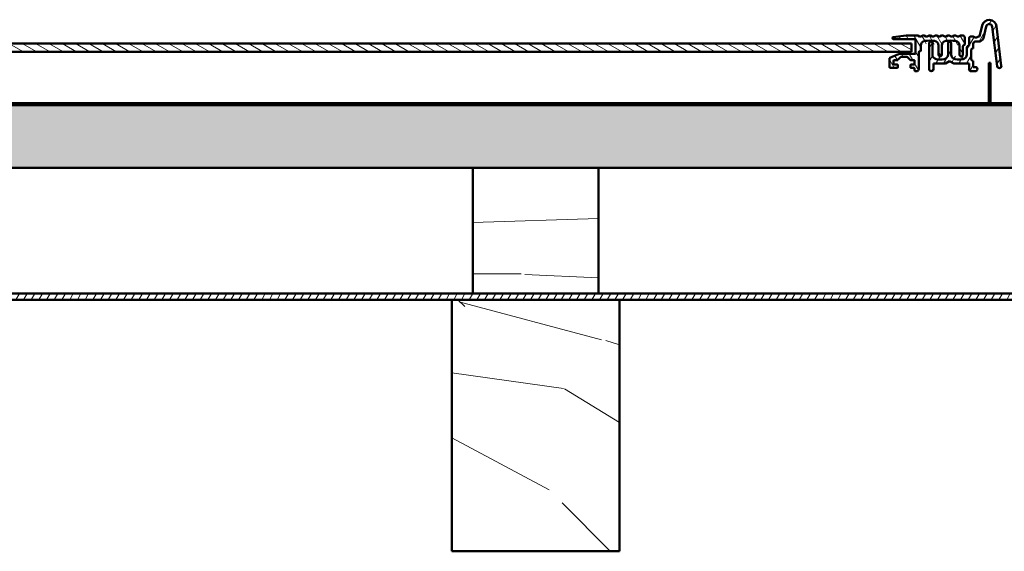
# Model space of a CAD drawing. Header units: millimetres. Extents: x 200 to 13555, y -185 to 8310.
# Tile 55 of 94: x 7105 to 7575, y 7434 to 7688. Entities that reach past the tile are written whole.
import ezdxf

# ---------------------------------------------------------------- set-up
doc = ezdxf.new("R2010")
doc.units = ezdxf.units.MM
doc.header["$LTSCALE"] = 10
doc.layers.add('Schraffur', color=7, linetype='Continuous', lineweight=18)
doc.layers.add('Sichtbare Kanten(DIN)', color=7, linetype='Continuous', lineweight=50)
pattern_1 = [(59.999978, (0, 0), (-2.74963, 1.5875011), [])]
pattern_2 = [(135.00021, (0, 0), (-2.2450558, -2.2450723), [])]

msp = doc.modelspace()

# ---------------------------------------------------------------- hatches: boundary and pattern name
at = {"layer": 'Schraffur'}
h = msp.add_hatch(dxfattribs=at)
h.set_pattern_fill('ANSI31', color=256, scale=25.4, angle=15, style=0)
h.set_pattern_definition(pattern_1)
edge = h.paths.add_edge_path()
edge.add_ellipse((7572.97, 7665.66), major_axis=(0, 1), ratio=0.999863, start_angle=97, end_angle=277)
edge.add_line((7573.96, 7665.78), (7571.65, 7684.59))
edge.add_ellipse((7568.18, 7684.16), major_axis=(0, 3.5), ratio=0.999863, start_angle=277, end_angle=437)
edge.add_line((7564.76, 7684.95), (7563.57, 7679.76))
edge.add_line((7563.57, 7679.76), (7563.04, 7679.76))
edge.add_line((7563.04, 7679.76), (7562.04, 7679.26))
edge.add_line((7562.04, 7679.26), (7561.54, 7679.26))
edge.add_line((7561.54, 7679.26), (7560.54, 7679.76))
edge.add_line((7560.54, 7679.76), (7559.54, 7679.76))
edge.add_ellipse((7559.54, 7678.76), major_axis=(0, 1), ratio=0.999863, start_angle=0, end_angle=90)
edge.add_line((7558.54, 7678.76), (7558.54, 7675.36))
edge.add_ellipse((7558.54, 7674.36), major_axis=(0, 1), ratio=0.999863, start_angle=0, end_angle=90)
edge.add_line((7557.54, 7674.36), (7557.54, 7671.09))
edge.add_ellipse((7555.29, 7671.09), major_axis=(0, 2.25), ratio=0.999863, start_angle=190.0566, end_angle=270, ccw=False)
edge.add_ellipse((7553.79, 7679.55), major_axis=(0, 10.84), ratio=0.999863, start_angle=169.9434, end_angle=190.0566, ccw=False)
edge.add_ellipse((7552.29, 7671.09), major_axis=(0, 2.25), ratio=0.999863, start_angle=90, end_angle=169.9434, ccw=False)
edge.add_line((7550.04, 7671.09), (7550.04, 7676.51))
edge.add_ellipse((7549.29, 7676.51), major_axis=(0, 0.75), ratio=0.999863, start_angle=270, end_angle=450)
edge.add_line((7548.54, 7676.51), (7548.54, 7671.09))
edge.add_ellipse((7546.29, 7671.09), major_axis=(0, 2.25), ratio=0.999863, start_angle=190.0566, end_angle=270, ccw=False)
edge.add_ellipse((7544.79, 7679.55), major_axis=(0, 10.84), ratio=0.999863, start_angle=169.9434, end_angle=190.0566, ccw=False)
edge.add_ellipse((7543.29, 7671.09), major_axis=(0, 2.25), ratio=0.999863, start_angle=90, end_angle=169.9434, ccw=False)
edge.add_line((7541.04, 7671.09), (7541.04, 7676.51))
edge.add_ellipse((7540.29, 7676.51), major_axis=(0, 0.75), ratio=0.999863, start_angle=270, end_angle=450)
edge.add_line((7539.54, 7676.51), (7539.54, 7664.16))
edge.add_ellipse((7540.54, 7664.16), major_axis=(0, -1), ratio=0.999863, start_angle=270, end_angle=450)
edge.add_line((7541.54, 7664.16), (7541.54, 7666.76))
edge.add_line((7541.54, 7666.76), (7547.28, 7666.76))
edge.add_line((7547.28, 7666.76), (7549.29, 7667.92))
edge.add_line((7549.29, 7667.92), (7551.29, 7666.76))
edge.add_line((7551.29, 7666.76), (7558.54, 7666.76))
edge.add_line((7558.54, 7666.76), (7558.54, 7664.16))
edge.add_ellipse((7559.49, 7664.12), major_axis=(0, -0.959), ratio=0.999863, start_angle=267.5098, end_angle=359.5526)
edge.add_line((7559.49, 7663.16), (7561.54, 7663.16))
edge.add_ellipse((7561.54, 7664.16), major_axis=(0, 1), ratio=0.999863, start_angle=180, end_angle=360)
edge.add_line((7561.54, 7665.16), (7560.54, 7665.16))
edge.add_line((7560.54, 7665.16), (7560.54, 7668.06))
edge.add_ellipse((7560.54, 7669.06), major_axis=(0, 1), ratio=0.999863, start_angle=90, end_angle=180, ccw=False)
edge.add_line((7559.54, 7669.06), (7559.54, 7673.06))
edge.add_ellipse((7560.54, 7673.06), major_axis=(0, -1), ratio=0.999863, start_angle=180, end_angle=270, ccw=False)
edge.add_line((7560.54, 7674.06), (7560.54, 7676.26))
edge.add_ellipse((7561.54, 7676.26), major_axis=(0, -1), ratio=0.999863, start_angle=180, end_angle=270, ccw=False)
edge.add_line((7561.54, 7677.26), (7563.11, 7677.26))
edge.add_ellipse((7563.13, 7679.67), major_axis=(0, -2.41), ratio=0.999863, start_angle=359.651, end_angle=433.945)
edge.add_line((7565.45, 7679), (7566.71, 7684.5))
edge.add_ellipse((7568.18, 7684.16), major_axis=(0, -1.5), ratio=0.999863, start_angle=97, end_angle=257, ccw=False)
edge.add_line((7569.66, 7684.34), (7571.97, 7665.54))
h = msp.add_hatch(dxfattribs=at)
h.set_pattern_fill('ANSI31', color=256, scale=25.4, angle=90.0002, style=0)
h.set_pattern_definition(pattern_2)
edge = h.paths.add_edge_path()
edge.add_line((7569.44, 7646.95), (7616.64, 7646.95))
edge.add_ellipse((7616.64, 7648.35), major_axis=(1.4, 0), ratio=1, start_angle=270, end_angle=343.3985)
edge.add_ellipse((7616.64, 7648.35), major_axis=(0.4, 1.34), ratio=1, start_angle=270, end_angle=286.6015)
edge.add_line((7618.04, 7648.35), (7618.04, 7686.07))
edge.add_ellipse((7618.21, 7686.07), major_axis=(0, 0.175), ratio=1, start_angle=270, end_angle=450, ccw=False)
edge.add_line((7618.39, 7686.07), (7618.39, 7648.35))
edge.add_ellipse((7619.79, 7648.35), major_axis=(0, -1.4), ratio=1, start_angle=270, end_angle=286.6015)
edge.add_ellipse((7619.79, 7648.35), major_axis=(0.4, -1.34), ratio=1, start_angle=270, end_angle=343.3985)
edge.add_line((7619.79, 7646.95), (7686.99, 7646.95))
edge.add_ellipse((7686.99, 7648.35), major_axis=(1.4, 0), ratio=1, start_angle=270, end_angle=343.3985)
edge.add_ellipse((7686.99, 7648.35), major_axis=(0.4, 1.34), ratio=1, start_angle=270, end_angle=286.6015)
edge.add_line((7688.39, 7648.35), (7688.39, 7653.09))
edge.add_line((7688.39, 7653.09), (7688.39, 7653.95))
edge.add_line((7688.39, 7653.95), (7687.69, 7653.95))
edge.add_line((7687.69, 7653.95), (7687.69, 7653.09))
edge.add_line((7687.69, 7653.09), (7687.69, 7648.35))
edge.add_ellipse((7686.99, 7648.35), major_axis=(0, -0.7), ratio=1, start_angle=55.1501, end_angle=90, ccw=False)
edge.add_ellipse((7686.99, 7648.35), major_axis=(-0.4, -0.574), ratio=1, start_angle=34.8499, end_angle=90, ccw=False)
edge.add_line((7686.99, 7647.65), (7619.79, 7647.65))
edge.add_ellipse((7619.79, 7648.35), major_axis=(-0.7, 0), ratio=1, start_angle=34.8499, end_angle=90, ccw=False)
edge.add_ellipse((7619.79, 7648.35), major_axis=(-0.4, 0.574), ratio=1, start_angle=55.1501, end_angle=90, ccw=False)
edge.add_line((7619.09, 7648.35), (7619.09, 7686.07))
edge.add_ellipse((7618.21, 7686.07), major_axis=(0, 0.875), ratio=1, start_angle=270, end_angle=450)
edge.add_line((7617.34, 7686.07), (7617.34, 7648.35))
edge.add_ellipse((7616.64, 7648.35), major_axis=(0, -0.7), ratio=1, start_angle=55.1501, end_angle=90, ccw=False)
edge.add_ellipse((7616.64, 7648.35), major_axis=(-0.4, -0.574), ratio=1, start_angle=34.8499, end_angle=90, ccw=False)
edge.add_line((7616.64, 7647.65), (7569.44, 7647.65))
edge.add_ellipse((7569.44, 7648.35), major_axis=(-0.7, 0), ratio=1, start_angle=34.8499, end_angle=90, ccw=False)
edge.add_ellipse((7569.44, 7648.35), major_axis=(-0.574, -0.4), ratio=1, start_angle=325.1501, end_angle=360, ccw=False)
edge.add_line((7568.74, 7648.35), (7568.74, 7667.19))
edge.add_line((7568.74, 7667.19), (7568.04, 7667.19))
edge.add_line((7568.04, 7667.19), (7568.04, 7648.35))
edge.add_ellipse((7569.44, 7648.35), major_axis=(0, -1.4), ratio=1, start_angle=270, end_angle=286.6015)
edge.add_ellipse((7569.44, 7648.35), major_axis=(0.4, -1.34), ratio=1, start_angle=270, end_angle=343.3985)
h = msp.add_hatch(dxfattribs=at)
h.set_pattern_fill('ANSI31', color=256, scale=25.4, angle=75.0002, style=0)
h.set_pattern_definition([(120.000175, (0, 0), (-2.7496258, -1.5875084), [])])
edge = h.paths.add_edge_path()
edge.add_line((7534.97, 7679.78), (7534.1, 7680.21))
edge.add_ellipse((7533.97, 7679.94), major_axis=(0, 0.3), ratio=0.999863, start_angle=333.4349, end_angle=360)
edge.add_line((7533.97, 7680.24), (7528.57, 7680.24))
edge.add_ellipse((7528.57, 7679.94), major_axis=(0, 0.3), ratio=0.999863, start_angle=0, end_angle=7)
edge.add_line((7528.53, 7680.24), (7522.3, 7679.48))
edge.add_ellipse((7522.34, 7679.18), major_axis=(0, 0.3), ratio=0.999863, start_angle=7, end_angle=90)
edge.add_line((7522.04, 7679.18), (7522.04, 7678.94))
edge.add_ellipse((7522.54, 7678.94), major_axis=(0, 0.5), ratio=0.999863, start_angle=90, end_angle=180)
edge.add_line((7522.54, 7678.44), (7532.74, 7678.44))
edge.add_ellipse((7532.74, 7678.14), major_axis=(0, 0.3), ratio=0.999863, start_angle=270, end_angle=360, ccw=False)
edge.add_line((7533.04, 7678.14), (7533.04, 7671.74))
edge.add_ellipse((7532.74, 7671.74), major_axis=(0, 0.3), ratio=0.999863, start_angle=180, end_angle=270, ccw=False)
edge.add_line((7532.74, 7671.44), (7525.26, 7671.44))
edge.add_ellipse((7525.26, 7670.44), major_axis=(0, 1), ratio=0.999863, start_angle=0, end_angle=25)
edge.add_line((7524.84, 7671.35), (7520.82, 7669.48))
edge.add_ellipse((7521.04, 7669.03), major_axis=(0, 0.5), ratio=0.999863, start_angle=25, end_angle=90)
edge.add_line((7520.54, 7669.03), (7520.54, 7665.24))
edge.add_ellipse((7521.04, 7665.24), major_axis=(0, 0.5), ratio=0.999863, start_angle=90, end_angle=180)
edge.add_line((7521.04, 7664.74), (7524.24, 7664.74))
edge.add_ellipse((7524.24, 7665.04), major_axis=(0, -0.3), ratio=0.999863, start_angle=0, end_angle=90)
edge.add_line((7524.54, 7665.04), (7524.54, 7666.04))
edge.add_ellipse((7524.24, 7666.04), major_axis=(0, -0.3), ratio=0.999863, start_angle=90, end_angle=180)
edge.add_line((7524.24, 7666.34), (7522.79, 7666.34))
edge.add_ellipse((7522.79, 7666.64), major_axis=(0, -0.3), ratio=0.999863, start_angle=270, end_angle=360, ccw=False)
edge.add_line((7522.49, 7666.64), (7522.49, 7668.14))
edge.add_ellipse((7522.79, 7668.14), major_axis=(0, -0.3), ratio=0.999863, start_angle=180, end_angle=270, ccw=False)
edge.add_line((7522.79, 7668.44), (7524.41, 7668.44))
edge.add_ellipse((7524.41, 7668.74), major_axis=(0, -0.3), ratio=0.999863, start_angle=0, end_angle=47)
edge.add_line((7524.63, 7668.54), (7525.85, 7669.85))
edge.add_ellipse((7526.07, 7669.64), major_axis=(0, -0.3), ratio=0.999863, start_angle=180, end_angle=227, ccw=False)
edge.add_line((7526.07, 7669.94), (7529.01, 7669.94))
edge.add_ellipse((7529.01, 7669.64), major_axis=(0, -0.3), ratio=0.999863, start_angle=133, end_angle=180, ccw=False)
edge.add_line((7529.23, 7669.85), (7530.45, 7668.54))
edge.add_ellipse((7530.67, 7668.74), major_axis=(0, -0.3), ratio=0.999863, start_angle=313, end_angle=360)
edge.add_line((7530.67, 7668.44), (7532.29, 7668.44))
edge.add_ellipse((7532.29, 7668.14), major_axis=(0, 0.3), ratio=0.999863, start_angle=270, end_angle=360, ccw=False)
edge.add_line((7532.59, 7668.14), (7532.59, 7666.64))
edge.add_ellipse((7532.29, 7666.64), major_axis=(0, 0.3), ratio=0.999863, start_angle=180, end_angle=270, ccw=False)
edge.add_line((7532.29, 7666.34), (7530.84, 7666.34))
edge.add_ellipse((7530.84, 7666.04), major_axis=(0, 0.3), ratio=0.999863, start_angle=0, end_angle=90)
edge.add_line((7530.54, 7666.04), (7530.54, 7665.04))
edge.add_ellipse((7530.84, 7665.04), major_axis=(0, 0.3), ratio=0.999863, start_angle=90, end_angle=180)
edge.add_line((7530.84, 7664.74), (7532.29, 7664.74))
edge.add_ellipse((7532.29, 7664.44), major_axis=(0, 0.3), ratio=0.999863, start_angle=270, end_angle=360, ccw=False)
edge.add_line((7532.59, 7664.44), (7532.59, 7663.44))
edge.add_ellipse((7532.89, 7663.44), major_axis=(0, 0.3), ratio=0.999863, start_angle=90, end_angle=180)
edge.add_line((7532.89, 7663.14), (7533.54, 7663.14))
edge.add_ellipse((7533.54, 7664.14), major_axis=(0, -1), ratio=0.999863, start_angle=0, end_angle=90)
edge.add_line((7534.54, 7664.14), (7534.54, 7672.14))
edge.add_ellipse((7535.04, 7672.14), major_axis=(0, -0.5), ratio=0.999863, start_angle=180, end_angle=270, ccw=False)
edge.add_ellipse((7535.04, 7673.14), major_axis=(0, -0.5), ratio=0.999863, start_angle=0, end_angle=90)
edge.add_line((7535.54, 7673.14), (7535.54, 7675.36))
edge.add_ellipse((7537.79, 7675.36), major_axis=(0, -2.25), ratio=0.999863, start_angle=187.6469, end_angle=270, ccw=False)
edge.add_ellipse((7539.79, 7660.46), major_axis=(0, -17.28), ratio=0.999863, start_angle=172.3531, end_angle=187.6469, ccw=False)
edge.add_ellipse((7541.79, 7675.36), major_axis=(0, 2.25), ratio=0.999863, start_angle=270, end_angle=352.3531, ccw=False)
edge.add_line((7544.04, 7675.36), (7544.04, 7670.99))
edge.add_ellipse((7544.79, 7670.99), major_axis=(0, 0.75), ratio=0.999863, start_angle=90, end_angle=270)
edge.add_line((7545.54, 7670.99), (7545.54, 7675.36))
edge.add_ellipse((7547.79, 7675.36), major_axis=(0, -2.25), ratio=0.999863, start_angle=187.6469, end_angle=270, ccw=False)
edge.add_ellipse((7549.79, 7660.46), major_axis=(0, -17.28), ratio=0.999863, start_angle=172.3531, end_angle=187.6469, ccw=False)
edge.add_ellipse((7551.79, 7675.36), major_axis=(0, 2.25), ratio=0.999863, start_angle=270, end_angle=352.3531, ccw=False)
edge.add_line((7554.04, 7675.36), (7554.04, 7670.99))
edge.add_ellipse((7554.79, 7670.99), major_axis=(0, 0.75), ratio=0.999863, start_angle=90, end_angle=270)
edge.add_line((7555.54, 7670.99), (7555.54, 7674.84))
edge.add_ellipse((7556.54, 7674.84), major_axis=(0, -1), ratio=0.999863, start_angle=193.3424, end_angle=270, ccw=False)
edge.add_ellipse((7556.24, 7676.11), major_axis=(0, -0.3), ratio=0.999863, start_angle=13.3424, end_angle=90)
edge.add_line((7556.54, 7676.11), (7556.54, 7679.24))
edge.add_ellipse((7555.54, 7679.24), major_axis=(0, -1), ratio=0.999863, start_angle=90, end_angle=180)
edge.add_line((7555.54, 7680.24), (7554.61, 7680.24))
edge.add_ellipse((7554.61, 7679.94), major_axis=(0, 0.3), ratio=0.999863, start_angle=0, end_angle=26.5651)
edge.add_line((7554.47, 7680.21), (7553.6, 7679.78))
edge.add_ellipse((7553.47, 7680.04), major_axis=(0, 0.3), ratio=0.999863, start_angle=180, end_angle=206.5651, ccw=False)
edge.add_line((7553.47, 7679.74), (7553.11, 7679.74))
edge.add_ellipse((7553.11, 7680.04), major_axis=(0, 0.3), ratio=0.999863, start_angle=153.4349, end_angle=180, ccw=False)
edge.add_line((7552.97, 7679.78), (7552.1, 7680.21))
edge.add_ellipse((7551.97, 7679.94), major_axis=(0, 0.3), ratio=0.999863, start_angle=333.4349, end_angle=360)
edge.add_line((7551.97, 7680.24), (7551.61, 7680.24))
edge.add_ellipse((7551.61, 7679.94), major_axis=(0, 0.3), ratio=0.999863, start_angle=0, end_angle=26.5651)
edge.add_line((7551.47, 7680.21), (7550.6, 7679.78))
edge.add_ellipse((7550.47, 7680.04), major_axis=(0, 0.3), ratio=0.999863, start_angle=180, end_angle=206.5651, ccw=False)
edge.add_line((7550.47, 7679.74), (7550.11, 7679.74))
edge.add_ellipse((7550.11, 7680.04), major_axis=(0, 0.3), ratio=0.999863, start_angle=153.4349, end_angle=180, ccw=False)
edge.add_line((7549.97, 7679.78), (7549.1, 7680.21))
edge.add_ellipse((7548.97, 7679.94), major_axis=(0, 0.3), ratio=0.999863, start_angle=333.4349, end_angle=360)
edge.add_line((7548.97, 7680.24), (7548.61, 7680.24))
edge.add_ellipse((7548.61, 7679.94), major_axis=(0, 0.3), ratio=0.999863, start_angle=0, end_angle=26.5651)
edge.add_line((7548.47, 7680.21), (7547.6, 7679.78))
edge.add_ellipse((7547.47, 7680.04), major_axis=(0, 0.3), ratio=0.999863, start_angle=180, end_angle=206.5651, ccw=False)
edge.add_line((7547.47, 7679.74), (7547.11, 7679.74))
edge.add_ellipse((7547.11, 7680.04), major_axis=(0, 0.3), ratio=0.999863, start_angle=153.4349, end_angle=180, ccw=False)
edge.add_line((7546.97, 7679.78), (7546.1, 7680.21))
edge.add_ellipse((7545.97, 7679.94), major_axis=(0, 0.3), ratio=0.999863, start_angle=333.4349, end_angle=360)
edge.add_line((7545.97, 7680.24), (7545.61, 7680.24))
edge.add_ellipse((7545.61, 7679.94), major_axis=(0, 0.3), ratio=0.999863, start_angle=0, end_angle=26.5651)
edge.add_line((7545.47, 7680.21), (7544.6, 7679.78))
edge.add_ellipse((7544.47, 7680.04), major_axis=(0, 0.3), ratio=0.999863, start_angle=180, end_angle=206.5651, ccw=False)
edge.add_line((7544.47, 7679.74), (7544.11, 7679.74))
edge.add_ellipse((7544.11, 7680.04), major_axis=(0, 0.3), ratio=0.999863, start_angle=153.4349, end_angle=180, ccw=False)
edge.add_line((7543.97, 7679.78), (7543.1, 7680.21))
edge.add_ellipse((7542.97, 7679.94), major_axis=(0, 0.3), ratio=0.999863, start_angle=333.4349, end_angle=360)
edge.add_line((7542.97, 7680.24), (7542.61, 7680.24))
edge.add_ellipse((7542.61, 7679.94), major_axis=(0, 0.3), ratio=0.999863, start_angle=0, end_angle=26.5651)
edge.add_line((7542.47, 7680.21), (7541.6, 7679.78))
edge.add_ellipse((7541.47, 7680.04), major_axis=(0, 0.3), ratio=0.999863, start_angle=180, end_angle=206.5651, ccw=False)
edge.add_line((7541.47, 7679.74), (7541.11, 7679.74))
edge.add_ellipse((7541.11, 7680.04), major_axis=(0, 0.3), ratio=0.999863, start_angle=153.4349, end_angle=180, ccw=False)
edge.add_line((7540.97, 7679.78), (7540.1, 7680.21))
edge.add_ellipse((7539.97, 7679.94), major_axis=(0, 0.3), ratio=0.999863, start_angle=333.4349, end_angle=360)
edge.add_line((7539.97, 7680.24), (7539.61, 7680.24))
edge.add_ellipse((7539.61, 7679.94), major_axis=(0, 0.3), ratio=0.999863, start_angle=0, end_angle=26.5651)
edge.add_line((7539.47, 7680.21), (7538.6, 7679.78))
edge.add_ellipse((7538.47, 7680.04), major_axis=(0, 0.3), ratio=0.999863, start_angle=180, end_angle=206.5651, ccw=False)
edge.add_line((7538.47, 7679.74), (7538.11, 7679.74))
edge.add_ellipse((7538.11, 7680.04), major_axis=(0, 0.3), ratio=0.999863, start_angle=153.4349, end_angle=180, ccw=False)
edge.add_line((7537.97, 7679.78), (7537.1, 7680.21))
edge.add_ellipse((7536.97, 7679.94), major_axis=(0, 0.3), ratio=0.999863, start_angle=333.4349, end_angle=360)
edge.add_line((7536.97, 7680.24), (7536.61, 7680.24))
edge.add_ellipse((7536.61, 7679.94), major_axis=(0, 0.3), ratio=0.999863, start_angle=0, end_angle=26.5651)
edge.add_line((7536.47, 7680.21), (7535.6, 7679.78))
edge.add_ellipse((7535.47, 7680.04), major_axis=(0, 0.3), ratio=0.999863, start_angle=180, end_angle=206.5651, ccw=False)
edge.add_line((7535.47, 7679.74), (7535.11, 7679.74))
edge.add_ellipse((7535.11, 7680.04), major_axis=(0, 0.3), ratio=0.999863, start_angle=153.4349, end_angle=180, ccw=False)
h = msp.add_hatch(dxfattribs=at)
h.set_pattern_fill('ANSI31', color=256, scale=25.4, angle=105.0002, style=0)
h.set_pattern_definition([(150.000246, (0, 0), (-1.5874882, -2.7496375), [])])
h.paths.add_polyline_path([(7531.04, 7672.44), (7531.04, 7676.44), (5761.04, 7676.44), (5761.04, 7672.44)])
h = msp.add_hatch(dxfattribs=at)
h.set_pattern_fill('ANSI31', color=256, scale=25.4, angle=90.0002, style=0)
h.set_pattern_definition(pattern_2)
h.paths.add_polyline_path([(7719.04, 7646.95), (7719.04, 7647.95), (7688.33, 7647.95), (7687.56, 7647.95), (7619.21, 7647.95), (7618.44, 7647.95), (7617.98, 7647.95), (7617.21, 7647.95), (7568.86, 7647.95), (7568.09, 7647.95), (2119.98, 7647.95), (2119.21, 7647.95), (2070.86, 7647.95), (2070.09, 7647.95), (2069.63, 7647.95), (2068.86, 7647.95), (2000.51, 7647.95), (1999.74, 7647.95), (1969.04, 7647.95), (1969.04, 7646.95)])
h = msp.add_hatch(dxfattribs=at)
h.set_pattern_fill('WOOD', color=256, scale=382.322837, angle=45, style=0, pattern_type=2)
h.set_pattern_definition([(40.236, (-45.958, 45.958), (-3244.11939, -2703.3985), [46.038, -4557.747]), (56.3099, (-10.81, 75.696), (811.03027, 1351.71523), [58.484, -1890.988]), (90, (21.63, 124.36), (-270.343, 270.343), [43.255, -497.433]), (91.8476, (21.627, 167.613), (-270.34122, 7839.936157), [83.85, -8301.146]), (57.9946, (18.924, 251.42), (-1892.40236, -2973.77333), [51.008, -5049.7965]), (45, (45.96, 294.67), (0, 540.686), [95.581, -286.742]), (35.538, (113.544, 362.26), (-1622.05278, -1081.3817), [46.511, -2279.068]), (39.289, (-118.95, 118.95), (-2703.4466, -2162.72566), [38.423, -3803.875]), (45, (-89.2, 143.3), (0, 540.686), [57.348, -324.974]), (73.3008, (-48.662, 183.833), (1351.71372, 4595.84024), [56.449, -5588.489]), (97.125, (-32.44, 237.902), (270.34213, -2433.08638), [87.183, -4271.961]), (84.2894, (-43.255, 324.412), (270.34323, 2973.77271), [54.338, -5379.4735]), (51.3402, (-37.85, 378.48), (1892.40067, 2433.0876), [69.242, -3392.84]), (33.111, (5.407, 432.549), (-4595.840924, -2973.740288), [74.234, -7349.124]), (38.29, (-202.757, 202.757), (2703.43777, 2162.737763), [65.443, -6478.881]), (48.3665, (-151.392, 243.309), (4055.139865, 4595.831553), [65.107, -6445.619]), (78.6901, (-108.14, 291.97), (-270.3425, -811.0291), [68.924, -1309.559]), (92.4896, (-94.62, 359.556), (-270.347227, 5677.188277), [62.238, -6161.515]), (59.9314, (-97.324, 421.735), (2162.750897, 3784.811575), [59.353, -5875.8814]), (45, (-67.6, 473.1), (0, 540.686), [45.879, -336.444]), (32.005, (-35.145, 505.542), (2973.78654, 1892.3816), [51.008, -5049.7965]), (45, (83.8, 83.8), (0, 540.686), [0, -382.323]), (268.152, (81.103, 162.206), (270.395953, 7839.93427), [83.85, -8301.146]), (251.565, (-191.94, 348.74), (-0.0002, -540.686), [34.196, -820.702]), (233.13, (-202.76, 316.3), (-1351.71923, -1892.3995), [54.068, -2649.363]), (201.801, (-235.2, 273.047), (-1892.40602, -811.015), [29.117, -2882.569]), (71.5651, (81.1, 162.2), (-0.0007, 540.686), [42.745, -812.153]), (51.7098, (94.62, 202.757), (-2162.7472, -2703.430222), [65.443, -6478.881]), (34.875, (135.172, 254.122), (5406.870365, 3784.763067), [108.744, -10765.6376]), (34.695, (-16.22, 16.22), (1892.40666, 1351.71148), [42.745, -4231.74]), (60.5241, (18.924, 40.551), (-2162.739987, -3784.793013), [71.424, -7070.946]), (87.8789, (54.069, 102.73), (-270.34294, -6758.565834), [73.043, -7231.216]), (79.6952, (56.772, 175.723), (811.02588, 4595.835986), [60.451, -5984.614]), (54.4623, (67.586, 235.2), (1081.3732, 1622.05844), [69.767, -2255.812]), (38.418, (108.137, 291.97), (-5136.522213, -4055.14108), [100.0634, -9906.2906]), (36.87, (-83.806, 83.806), (-1892.3995, -1351.71923), [54.068, -2649.363]), (56.3099, (-40.55, 116.25), (811.03027, 1351.71523), [58.484, -1890.988]), (87.5104, (-8.11, 164.91), (-270.347227, -5677.188277), [62.238, -6161.515]), (90, (-5.4, 227.1), (-270.343, 270.343), [70.289, -470.399]), (62.354, (-5.407, 297.377), (-2433.08257, -4595.817714), [64.089, -6344.8]), (41.634, (24.33, 354.15), (-4595.796165, -4055.17997), [65.107, -6445.619]), (27.897, (72.993, 397.404), (3514.45286, 1892.37619), [52.002, -5148.168]), (36.254, (-151.392, 151.392), (2162.74017, 1622.064885), [50.287, -4978.379]), (59.9314, (-110.84, 181.13), (2162.750897, 3784.811575), [59.3526, -5875.8814]), (77.0054, (-81.103, 232.495), (-540.68573, -2162.74532), [72.137, -3534.689]), (94.8991, (-64.882, 302.784), (540.685914, -6488.218837), [94.967, -9401.739]), (60.9454, (-72.993, 397.404), (-811.02983, -1351.71636), [55.667, -2727.686]), (38.991, (-45.958, 446.066), (2973.761936, 2433.07837), [73.043, -7231.216]), (21.801, (10.814, 492.024), (1892.40602, 811.015), [29.117, -2882.569]), (35.538, (-232.495, 232.495), (-1622.05278, -1081.3817), [46.511, -2279.068]), (55.008, (-194.647, 259.53), (2433.08877, 3514.46387), [65.999, -6533.9355]), (82.4054, (-156.799, 313.598), (811.02686, 6217.90909), [81.8205, -8100.236]), (74.0546, (124.358, 124.358), (811.02899, 2973.77279), [39.362, -3896.902]), (55.7843, (135.172, 162.206), (-3514.46974, -5136.533216), [81.7314, -8091.404]), (37.875, (181.13, 229.79), (-2162.7442, -1622.059), [92.472, -2989.914])])
h.paths.add_polyline_path([(1969.04, 7616.95), (2295.45, 7616.95), (2355.45, 7616.95), (2923.72, 7616.95), (2983.72, 7616.95), (3551.99, 7616.95), (3611.99, 7616.95), (4180.26, 7616.95), (4240.26, 7616.95), (4808.54, 7616.95), (4868.54, 7616.95), (5436.81, 7616.95), (5496.81, 7616.95), (6065.08, 7616.95), (6125.08, 7616.95), (6693.35, 7616.95), (6753.35, 7616.95), (7321.63, 7616.95), (7381.63, 7616.95), (7719.04, 7616.95), (7719.04, 7646.95), (1969.04, 7646.95)])
h = msp.add_hatch(dxfattribs=at)
h.set_pattern_fill('WOOD', color=256, scale=382.322837, angle=135.0002, style=0, pattern_type=2)
h.set_pattern_definition([(130.2362, (-45.958, -45.96), (2703.41042, -3244.10946), [46.038, -4557.747]), (146.3101, (-75.696, -10.814), (-1351.7182, 811.0253), [58.484, -1890.988]), (180.0002, (-124.36, 21.63), (-270.342, -270.344), [43.255, -497.433]), (181.84781, (-167.613, 21.627), (-7839.935164, -270.370017), [83.85, -8301.146]), (147.9948, (-251.42, 18.923), (2973.78028, -1892.39143), [51.008, -5049.7965]), (135.0002, (-294.67, 45.96), (-540.686, -0.002), [95.581, -286.742]), (125.5382, (-362.26, 113.54), (1081.38767, -1622.0488), [46.511, -2279.068]), (129.2892, (-118.95, -118.95), (2162.7356, -2703.43865), [38.423, -3803.875]), (135.0002, (-143.3, -89.2), (-540.686, -0.002), [57.348, -324.974]), (163.301, (-183.833, -48.662), (-4595.845204, 1351.69684), [56.449, -5588.489]), (187.1252, (-237.902, -32.442), (2433.08539, 270.35107), [87.183, -4271.961]), (174.2896, (-324.412, -43.256), (-2973.7737, 270.332306), [54.338, -5379.4735]), (141.3404, (-378.48, -37.85), (-2433.09455, 1892.39173), [69.242, -3392.84]), (123.11121, (-432.549, 5.405), (2973.75717, -4595.83), [74.234, -7349.124]), (128.2902, (-202.757, -202.758), (-2162.747693, 2703.429828), [65.443, -6478.881]), (138.3667, (-243.308, -151.393), (-4595.84645, 4055.122983), [65.107, -6445.619]), (168.6903, (-291.97, -108.14), (811.0301, -270.3395), [68.924, -1309.559]), (182.4898, (-359.556, -94.621), (-5677.187284, -270.36808), [62.2376, -6161.515]), (149.9316, (-421.735, -97.325), (-3784.81952, 2162.736995), [59.3526, -5875.8814]), (135.0002, (-473.1, -67.6), (-540.686, -0.002), [45.879, -336.444]), (122.0052, (-505.54, -35.146), (-1892.39252, 2973.77959), [51.008, -5049.7965]), (135.0002, (-83.8, 83.8), (-540.686, -0.002), [0, -382.323]), (358.15221, (-162.206, 81.102), (-7839.935263, 270.367155), [83.85, -8301.146]), (341.5652, (-348.74, -191.94), (540.686, 0.0017), [34.196, -820.702]), (323.1302, (-316.3, -202.76), (1892.40448, -1351.71228), [54.068, -2649.363]), (291.8012, (-273.046, -235.2), (811.02195, -1892.40304), [29.117, -2882.569]), (161.5653, (-162.2, 81.1), (-540.686, -0.0027), [42.745, -812.153]), (141.71, (-202.758, 94.62), (2703.438167, -2162.73727), [65.443, -6478.881]), (124.87521, (-254.123, 135.17), (-3784.782927, 5406.856463), [108.744, -10765.6376]), (124.6952, (-16.22, -16.22), (-1351.71843, 1892.40169), [42.745, -4231.74]), (150.5243, (-40.552, 18.924), (3784.800957, -2162.726085), [71.424, -7070.946]), (177.8791, (-102.73, 54.068), (6758.566827, -270.318116), [73.043, -7231.216]), (169.6954, (-175.723, 56.771), (-4595.838965, 811.009), [60.451, -5984.614]), (144.4625, (-235.2, 67.585), (-1622.0624, 1081.36726), [69.767, -2255.812]), (128.41821, (-291.971, 108.136), (4055.159947, -5136.507318), [100.0634, -9906.2906]), (126.8702, (-83.806, -83.807), (1351.72618, -1892.39455), [54.068, -2649.363]), (146.3101, (-116.25, -40.55), (-1351.7182, 811.0253), [58.484, -1890.988]), (177.5106, (-164.91, -8.11), (5677.18927, -270.326374), [62.238, -6161.515]), (180.0002, (-227.1, -5.4), (-270.342, -270.344), [70.289, -470.399]), (152.3542, (-297.377, -5.408), (4595.82665, -2433.06569), [64.089, -6344.8]), (131.6342, (-354.15, 24.33), (4055.19685, -4595.78127), [65.107, -6445.619]), (117.8972, (-397.405, 72.99), (-1892.3891, 3514.44591), [52.002, -5148.168]), (126.2542, (-151.392, -151.393), (-1622.07283, 2162.73421), [50.287, -4978.379]), (149.9316, (-181.13, -110.841), (-3784.81952, 2162.736995), [59.3526, -5875.8814]), (167.0056, (-232.495, -81.104), (2162.74731, -540.67778), [72.137, -3534.689]), (184.89931, (-302.784, -64.883), (6488.21685, 540.709747), [94.967, -9401.739]), (150.9456, (-397.404, -72.994), (1351.71934, -811.02487), [55.667, -2727.686]), (128.9912, (-446.066, -45.96), (-2433.089295, 2973.753), [73.043, -7231.216]), (111.8012, (-492.024, 10.81), (-811.02195, 1892.40304), [29.117, -2882.569]), (125.5382, (-232.494, -232.496), (1081.38767, -1622.0488), [46.511, -2279.068]), (145.0082, (-259.529, -194.648), (-3514.472806, 2433.07586), [65.999, -6533.9355]), (172.40561, (-313.597, -156.8), (-6217.91207, 811.00402), [81.8205, -8100.236]), (164.0548, (-124.36, 124.357), (-2973.77576, 811.01807), [39.362, -3896.902]), (145.78451, (-162.206, 135.171), (5136.546125, -3514.450872), [81.7314, -8091.404]), (127.8752, (-229.79, 181.13), (1622.06694, -2162.73825), [92.472, -2989.914])])
h.paths.add_polyline_path([(7381.63, 7556.95), (7381.63, 7616.95), (7321.63, 7616.95), (7321.63, 7556.95)])
h = msp.add_hatch(dxfattribs=at)
h.set_pattern_fill('ANSI31', color=256, scale=25.4, angle=15, style=0)
h.set_pattern_definition(pattern_1)
h.paths.add_polyline_path([(8294.04, 7553.95), (8294.04, 7556.95), (8009.9, 7556.95), (7949.9, 7556.95), (7381.63, 7556.95), (7321.63, 7556.95), (6753.35, 7556.95), (6693.35, 7556.95), (6125.08, 7556.95), (6065.08, 7556.95), (5496.81, 7556.95), (5436.81, 7556.95), (4868.54, 7556.95), (4808.54, 7556.95), (4240.26, 7556.95), (4180.26, 7556.95), (3611.99, 7556.95), (3551.99, 7556.95), (2983.72, 7556.95), (2923.72, 7556.95), (2355.45, 7556.95), (2295.45, 7556.95), (1727.17, 7556.95), (1667.17, 7556.95), (1383.04, 7556.95), (1383.04, 7553.95), (1657.17, 7553.95), (1737.17, 7553.95), (2285.45, 7553.95), (2365.45, 7553.95), (2913.72, 7553.95), (2993.72, 7553.95), (3541.99, 7553.95), (3621.99, 7553.95), (4170.26, 7553.95), (4250.26, 7553.95), (4798.54, 7553.95), (4878.54, 7553.95), (5426.81, 7553.95), (5506.81, 7553.95), (6055.08, 7553.95), (6135.08, 7553.95), (6683.35, 7553.95), (6763.35, 7553.95), (7311.63, 7553.95), (7391.63, 7553.95), (7939.9, 7553.95), (8019.9, 7553.95)])
h = msp.add_hatch(dxfattribs=at)
h.set_pattern_fill('WOOD', color=256, scale=382.322837, angle=120.0002, style=0, pattern_type=2)
h.set_pattern_definition([(115.23618, (-56.287, -32.498), (1771.65428, -3833.264295), [46.038, -4557.747]), (131.3101, (-75.916, 9.146), (-1095.75004, 1133.24137), [58.484, -1890.988]), (165.0002, (-114.52, 53.08), (-331.101, -191.1625), [43.255, -497.433]), (166.84778, (-156.304, 64.271), (-7642.77168, 1767.97183), [83.85, -8301.146]), (132.99478, (-237.955, 83.35), (2382.66264, -2597.58219), [51.008, -5049.7965]), (120, (-272.74, 120.66), (-522.263, 139.938), [95.581, -286.742]), (110.5382, (-320.53, 203.434), (624.72202, -1846.66294), [46.511, -2279.068]), (114.28918, (-145.684, -84.11), (1389.33881, -3171.07923), [38.423, -3803.875]), (120, (-161.5, -49.1), (-522.263, 139.938), [57.348, -324.974]), (148.30098, (-190.164, 0.575), (-4089.39916, 2495.13366), [56.449, -5588.489]), (172.12518, (-238.192, 30.237), (2420.15179, -368.59124), [87.183, -4271.961]), (159.28958, (-324.553, 42.182), (-2802.47704, 1030.79194), [54.338, -5379.4735]), (126.34038, (-375.38, 61.4), (-1860.40034, 2457.6424), [69.242, -3392.84]), (108.11118, (-416.411, 117.173), (1682.93733, -5208.89691), [74.234, -7349.124]), (113.29018, (-248.326, -143.372), (-1389.352785, 3171.073833), [65.443, -6478.881]), (123.36668, (-274.201, -83.261), (-3389.700593, 5106.442683), [65.107, -6445.619]), (153.6903, (-310.01, -28.89), (713.4256, -471.0384), [68.924, -1309.559]), (167.48978, (-371.794, 1.663), (-5553.717487, 1208.21208), [62.2376, -6161.515]), (134.93158, (-432.554, 15.144), (-3096.09552, 3068.62879), [59.3526, -5875.8814]), (120, (-474.47, 57.16), (-522.263, 139.938), [45.879, -336.444]), (107.00518, (-497.412, 96.895), (-1058.237956, 3362.23838), [51.008, -5049.7965]), (120, (-59.26, 102.64), (-522.263, 139.938), [0, -382.323]), (343.15218, (-135.688, 120.321), (-7502.818376, 2290.28377), [83.85, -8301.146]), (326.5652, (-386.54, -95.14), (522.2628, -139.9384), [34.196, -820.702]), (308.1302, (-358, -113.985), (1478.07238, -1795.44502), [54.068, -2649.363]), (276.8012, (-324.616, -156.516), (293.59585, -2037.82908), [29.117, -2882.569]), (146.5653, (-135.69, 120.32), (-522.263, 139.9375), [42.745, -812.153]), (126.70998, (-171.36, 143.873), (2051.561443, -2788.746325), [65.443, -6478.881]), (109.87518, (-210.479, 196.337), (-2256.418353, 6202.197581), [108.744, -10765.6376]), (109.69518, (-19.866, -11.47), (-815.86881, 2177.77064), [42.745, -4231.74]), (135.52428, (-34.272, 28.775), (3096.080413, -3068.613446), [71.424, -7070.946]), (162.87908, (-85.236, 78.815), (6458.30954, -2010.357016), [73.043, -7231.216]), (154.69538, (-155.042, 100.318), (-4229.33377, 1972.86778), [60.451, -5984.614]), (129.4625, (-209.69, 126.156), (-1286.91264, 1464.342), [69.767, -2255.812]), (113.41818, (-254.034, 180.02), (2587.554123, -6011.039285), [100.0634, -9906.2906]), (111.8702, (-102.64, -59.26), (815.87814, -2177.76575), [54.068, -2649.363]), (131.3101, (-122.78, -9.08), (-1095.75004, 1133.24137), [58.484, -1890.988]), (162.51058, (-161.39, 34.847), (5413.777063, -1730.483246), [62.238, -6161.515]), (165.0002, (-220.75, 53.55), (-331.101, -191.1625), [70.289, -470.399]), (137.35418, (-288.644, 71.743), (3809.50175, -3539.650785), [64.089, -6344.8]), (116.63418, (-335.785, 115.161), (2727.54029, -5488.747667), [65.107, -6445.619]), (102.89718, (-364.972, 173.36), (-918.299595, 3884.48097), [52.002, -5148.168]), (111.25418, (-185.416, -107.05), (-1007.0437, 2508.864785), [50.287, -4978.379]), (134.93158, (-203.645, -60.185), (-3096.09552, 3068.62879), [59.3526, -5875.8814]), (152.00558, (-245.564, -18.166), (1949.11511, -1082.01602), [72.137, -3534.689]), (169.89928, (-309.26, 15.694), (6407.081495, -1156.992503), [94.967, -9401.739]), (135.9456, (-402.755, 32.35), (1095.75124, -1133.24125), [55.667, -2727.686]), (113.99118, (-442.762, 71.057), (-1580.51773, 3502.15564), [73.043, -7231.216]), (96.8012, (-472.46, 137.79), (-293.59585, 2037.82908), [29.117, -2882.569]), (110.5382, (-284.747, -164.4), (624.72202, -1846.66294), [46.511, -2279.068]), (130.00818, (-301.064, -120.844), (-2764.991683, 3259.785), [65.999, -6533.9355]), (157.40558, (-343.495, -70.292), (-5796.137103, 2392.68734), [81.8205, -8100.236]), (149.05478, (-87.935, 152.306), (-2662.53894, 1553.05473), [39.362, -3896.902]), (130.78448, (-121.694, 172.547), (4051.91285, -4724.137307), [81.7314, -8091.404]), (112.8752, (-175.083, 234.43), (1007.03696, -2508.86716), [92.472, -2989.914])])
h.paths.add_polyline_path([(7311.63, 7553.95), (7311.63, 7433.95), (7391.63, 7433.95), (7391.63, 7553.95)])

# ---------------------------------------------------------------- linework, layer by layer
at = {"layer": 'Sichtbare Kanten(DIN)'}
for p, q in [((7564.76, 7684.95), (7563.57, 7679.76)), ((7573.96, 7665.78), (7571.65, 7684.59)), ((7528.53, 7680.24), (7522.3, 7679.48)), ((7533.97, 7680.24), (7528.57, 7680.24)), ((7534.97, 7679.78), (7534.1, 7680.21)), ((7536.47, 7680.21), (7535.6, 7679.78)), ((7536.97, 7680.24), (7536.61, 7680.24)), ((7537.97, 7679.78), (7537.1, 7680.21)), ((7539.47, 7680.21), (7538.6, 7679.78)), ((7539.97, 7680.24), (7539.61, 7680.24)), ((7540.97, 7679.78), (7540.1, 7680.21)), ((7542.47, 7680.21), (7541.6, 7679.78)), ((7542.97, 7680.24), (7542.61, 7680.24)), ((7543.97, 7679.78), (7543.1, 7680.21)), ((7545.47, 7680.21), (7544.6, 7679.78)), ((7545.97, 7680.24), (7545.61, 7680.24)), ((7546.97, 7679.78), (7546.1, 7680.21)), ((7548.47, 7680.21), (7547.6, 7679.78)), ((7548.97, 7680.24), (7548.61, 7680.24)), ((7549.97, 7679.78), (7549.1, 7680.21)), ((7551.47, 7680.21), (7550.6, 7679.78)), ((7551.97, 7680.24), (7551.61, 7680.24)), ((7552.97, 7679.78), (7552.1, 7680.21)), ((7554.47, 7680.21), (7553.6, 7679.78)), ((7555.54, 7680.24), (7554.61, 7680.24)), ((7566.71, 7684.5), (7565.45, 7679)), ((7565.45, 7679), (7566.71, 7684.5)), ((7571.97, 7665.54), (7569.66, 7684.34)), ((7569.66, 7684.34), (7571.97, 7665.54)), ((7531.04, 7676.44), (5761.04, 7676.44)), ((7522.04, 7679.18), (7522.04, 7678.94)), ((7522.04, 7678.94), (7522.04, 7678.94)), ((7532.74, 7678.44), (7522.54, 7678.44)), ((7522.54, 7678.44), (7532.74, 7678.44)), ((7531.04, 7672.44), (7531.04, 7676.44)), ((7533.04, 7678.14), (7533.04, 7671.74)), ((7535.47, 7679.74), (7535.11, 7679.74)), ((7535.54, 7673.14), (7535.54, 7675.36)), ((7538.47, 7679.74), (7538.11, 7679.74)), ((7539.54, 7676.51), (7539.54, 7664.16)), ((7541.04, 7671.09), (7541.04, 7676.51)), ((7541.47, 7679.74), (7541.11, 7679.74)), ((7544.04, 7675.36), (7544.04, 7670.99)), ((7544.47, 7679.74), (7544.11, 7679.74)), ((7545.54, 7670.99), (7545.54, 7675.36)), ((7547.47, 7679.74), (7547.11, 7679.74)), ((7548.54, 7676.51), (7548.54, 7671.09)), ((7550.04, 7671.09), (7550.04, 7676.51)), ((7550.47, 7679.74), (7550.11, 7679.74)), ((7553.47, 7679.74), (7553.11, 7679.74)), ((7554.04, 7675.36), (7554.04, 7670.99)), ((7556.54, 7676.11), (7556.54, 7679.24)), ((7556.54, 7676.11), (7556.54, 7676.11)), ((7558.54, 7678.76), (7558.54, 7675.36)), ((7560.54, 7679.76), (7559.54, 7679.76)), ((7561.54, 7679.26), (7560.54, 7679.76)), ((7560.54, 7674.06), (7560.54, 7676.26)), ((7562.04, 7679.26), (7561.54, 7679.26)), ((7563.11, 7677.26), (7561.54, 7677.26)), ((7561.54, 7677.26), (7563.11, 7677.26)), ((7563.04, 7679.76), (7562.04, 7679.26)), ((7563.57, 7679.76), (7563.04, 7679.76)), ((7565.45, 7679), (7565.45, 7679)), ((7531.04, 7672.44), (5761.04, 7672.44)), ((5761.04, 7672.44), (7531.04, 7672.44)), ((7524.84, 7671.35), (7520.82, 7669.48)), ((7532.74, 7671.44), (7525.26, 7671.44)), ((7531.04, 7672.44), (7531.04, 7672.44)), ((7534.54, 7664.14), (7534.54, 7672.14)), ((7535.54, 7673.14), (7535.54, 7673.14)), ((7544.04, 7670.99), (7544.04, 7670.99)), ((7545.54, 7670.99), (7545.54, 7670.99)), ((7554.04, 7670.99), (7554.04, 7670.99)), ((7555.54, 7670.99), (7555.54, 7674.84)), ((7555.54, 7670.99), (7555.54, 7670.99)), ((7557.54, 7674.36), (7557.54, 7671.09)), ((7559.54, 7669.06), (7559.54, 7673.06)), ((7560.54, 7674.06), (7560.54, 7674.06)), ((7520.54, 7669.03), (7520.54, 7665.24)), ((7522.49, 7666.64), (7522.49, 7668.14)), ((7524.41, 7668.44), (7522.79, 7668.44)), ((7522.79, 7668.44), (7524.41, 7668.44)), ((7524.24, 7666.34), (7522.79, 7666.34)), ((7524.54, 7665.04), (7524.54, 7666.04)), ((7525.85, 7669.85), (7524.63, 7668.54)), ((7524.63, 7668.54), (7525.85, 7669.85)), ((7529.01, 7669.94), (7526.07, 7669.94)), ((7526.07, 7669.94), (7529.01, 7669.94)), ((7530.45, 7668.54), (7529.23, 7669.85)), ((7529.23, 7669.85), (7530.45, 7668.54)), ((7530.54, 7666.04), (7530.54, 7665.04)), ((7532.29, 7668.44), (7530.67, 7668.44)), ((7530.67, 7668.44), (7532.29, 7668.44)), ((7532.29, 7666.34), (7530.84, 7666.34)), ((7532.59, 7668.14), (7532.59, 7666.64)), ((7547.28, 7666.76), (7541.54, 7666.76)), ((7541.54, 7664.16), (7541.54, 7666.76)), ((7541.54, 7666.76), (7547.28, 7666.76)), ((7547.28, 7666.76), (7549.29, 7667.92)), ((7549.29, 7667.91), (7547.28, 7666.76)), ((7547.28, 7666.76), (7547.28, 7666.76)), ((7549.29, 7667.92), (7551.29, 7666.76)), ((7549.29, 7667.92), (7549.29, 7667.91)), ((7551.29, 7666.76), (7549.29, 7667.91)), ((7558.54, 7666.76), (7551.29, 7666.76)), ((7551.29, 7666.76), (7558.54, 7666.76)), ((7551.29, 7666.76), (7551.29, 7666.76)), ((7558.54, 7666.76), (7558.54, 7664.16)), ((7560.54, 7665.16), (7560.54, 7668.06)), ((7568.04, 7667.2), (7568.74, 7667.2)), ((7568.04, 7667.2), (7568.04, 7667.19)), ((7568.74, 7667.19), (7568.04, 7667.19)), ((7568.04, 7667.19), (7568.04, 7648.35)), ((7568.74, 7667.19), (7568.74, 7667.2)), ((7568.74, 7648.35), (7568.74, 7667.19)), ((7520.54, 7665.24), (7520.54, 7665.24)), ((7524.24, 7664.74), (7521.04, 7664.74)), ((7521.04, 7664.74), (7524.24, 7664.74)), ((7524.54, 7665.04), (7524.54, 7665.04)), ((7530.54, 7665.04), (7530.54, 7665.04)), ((7532.29, 7664.74), (7530.84, 7664.74)), ((7530.84, 7664.74), (7532.29, 7664.74)), ((7532.59, 7664.44), (7532.59, 7663.44)), ((7532.59, 7663.44), (7532.59, 7663.44)), ((7533.54, 7663.14), (7532.89, 7663.14)), ((7532.89, 7663.14), (7533.54, 7663.14)), ((7534.54, 7664.14), (7534.54, 7664.14)), ((7539.54, 7664.16), (7539.54, 7664.16)), ((7541.54, 7664.16), (7541.54, 7664.16)), ((7558.54, 7664.12), (7558.54, 7664.12)), ((7561.54, 7663.16), (7559.49, 7663.16)), ((7559.49, 7663.16), (7561.54, 7663.16)), ((7561.54, 7665.16), (7560.54, 7665.16)), ((7562.54, 7664.16), (7562.54, 7664.16)), ((7573.97, 7665.66), (7573.97, 7665.66)), ((7719.04, 7647.95), (1969.04, 7647.95)), ((7719.04, 7646.95), (1969.04, 7646.95)), ((1969.04, 7646.95), (7719.04, 7646.95)), ((7616.64, 7647.65), (7569.44, 7647.65)), ((7569.44, 7646.95), (7616.64, 7646.95)), ((1969.04, 7616.95), (7719.04, 7616.95)), ((7381.63, 7616.95), (7321.63, 7616.95)), ((7321.63, 7616.95), (7321.63, 7556.95)), ((7381.63, 7556.95), (7381.63, 7616.95)), ((8294.04, 7556.95), (1383.04, 7556.95)), ((1383.04, 7553.95), (8294.04, 7553.95)), ((7311.63, 7553.95), (7311.63, 7433.95)), ((7391.63, 7553.95), (7311.63, 7553.95)), ((7321.63, 7556.95), (7381.63, 7556.95)), ((7391.63, 7433.95), (7391.63, 7553.95)), ((7311.63, 7433.95), (7391.63, 7433.95))]:
    msp.add_line(p, q, dxfattribs=at)
for radius in [1.4, 0.7]:
    msp.add_arc((7569.44, 7648.35), radius, 180, 270, dxfattribs=at)
for centre, major_axis, start_param, end_param in [((7568.18, 7684.16), (0, 3.5), 4.834562, 7.627089), ((7568.18, 7684.16), (0, -1.5), 1.692969, 4.485496), ((7568.18, 7684.16), (0, -1.5), 1.692969, 4.485496), ((7528.57, 7679.94), (0, 0.3), 0, 0.122173), ((7533.97, 7679.94), (0, 0.3), 5.819538, 6.283185), ((7536.61, 7679.94), (0, 0.3), 0, 0.463648), ((7536.97, 7679.94), (0, 0.3), 5.819538, 6.283185), ((7539.61, 7679.94), (0, 0.3), 0, 0.463648), ((7539.97, 7679.94), (0, 0.3), 5.819538, 6.283185), ((7542.61, 7679.94), (0, 0.3), 0, 0.463648), ((7542.97, 7679.94), (0, 0.3), 5.819538, 6.283185), ((7545.61, 7679.94), (0, 0.3), 0, 0.463648), ((7545.97, 7679.94), (0, 0.3), 5.819538, 6.283185), ((7548.61, 7679.94), (0, 0.3), 0, 0.463648), ((7548.97, 7679.94), (0, 0.3), 5.819538, 6.283185), ((7551.61, 7679.94), (0, 0.3), 0, 0.463648), ((7551.97, 7679.94), (0, 0.3), 5.819538, 6.283185), ((7554.61, 7679.94), (0, 0.3), 0, 0.463648), ((7555.54, 7679.24), (0, -1), 1.570796, 3.141593), ((7522.34, 7679.18), (0, 0.3), 0.122173, 1.570796), ((7522.54, 7678.94), (0, 0.5), 1.570796, 3.141593), ((7522.54, 7678.94), (0, 0.5), 1.570796, 3.141593), ((7532.74, 7678.14), (0, 0.3), 4.712389, 6.283185), ((7532.74, 7678.14), (0, 0.3), 4.712389, 6.283185), ((7535.11, 7680.04), (0, 0.3), 2.677945, 3.141593), ((7535.47, 7680.04), (0, 0.3), 3.141593, 3.60524), ((7537.79, 7675.36), (0, -2.25), 3.275056, 4.712389), ((7537.79, 7675.36), (0, -2.25), 3.275056, 4.712389), ((7539.79, 7660.46), (0, -17.28), 3.00813, 3.275056), ((7539.79, 7660.46), (0, -17.28), 3.00813, 3.275056), ((7538.11, 7680.04), (0, 0.3), 2.677945, 3.141593), ((7538.47, 7680.04), (0, 0.3), 3.141593, 3.60524), ((7540.29, 7676.51), (0, 0.75), 4.712389, 7.853982), ((7541.11, 7680.04), (0, 0.3), 2.677945, 3.141593), ((7541.47, 7680.04), (0, 0.3), 3.141593, 3.60524), ((7541.79, 7675.36), (0, 2.25), 4.712389, 6.149722), ((7541.79, 7675.36), (0, 2.25), 4.712389, 6.149722), ((7544.11, 7680.04), (0, 0.3), 2.677945, 3.141593), ((7544.47, 7680.04), (0, 0.3), 3.141593, 3.60524), ((7547.79, 7675.36), (0, -2.25), 3.275056, 4.712389), ((7547.79, 7675.36), (0, -2.25), 3.275056, 4.712389), ((7547.11, 7680.04), (0, 0.3), 2.677945, 3.141593), ((7547.47, 7680.04), (0, 0.3), 3.141593, 3.60524), ((7549.79, 7660.46), (0, -17.28), 3.00813, 3.275056), ((7549.79, 7660.46), (0, -17.28), 3.00813, 3.275056), ((7549.29, 7676.51), (0, 0.75), 4.712389, 7.853982), ((7550.11, 7680.04), (0, 0.3), 2.677945, 3.141593), ((7550.47, 7680.04), (0, 0.3), 3.141593, 3.60524), ((7551.79, 7675.36), (0, 2.25), 4.712389, 6.149722), ((7551.79, 7675.36), (0, 2.25), 4.712389, 6.149722), ((7553.11, 7680.04), (0, 0.3), 2.677945, 3.141593), ((7553.47, 7680.04), (0, 0.3), 3.141593, 3.60524), ((7556.54, 7674.84), (0, -1), 3.374461, 4.712389), ((7556.54, 7674.84), (0, -1), 3.374461, 4.712389), ((7556.24, 7676.11), (0, -0.3), 0.232868, 1.570796), ((7556.24, 7676.11), (0, -0.3), 0.232868, 1.570796), ((7558.54, 7674.36), (0, 1), 0, 1.570796), ((7559.54, 7678.76), (0, 1), 0, 1.570796), ((7561.54, 7676.26), (0, -1), 3.141593, 4.712389), ((7561.54, 7676.26), (0, -1), 3.141593, 4.712389), ((7563.13, 7679.67), (0, -2.41), 6.277095, 7.573769), ((7563.13, 7679.67), (0, -2.41), 6.277095, 7.573769), ((7525.26, 7670.44), (0, 1), 0, 0.436332), ((7532.74, 7671.74), (0, 0.3), 3.141593, 4.712389), ((7535.04, 7672.14), (0, -0.5), 3.141593, 4.712389), ((7535.04, 7672.14), (0, -0.5), 3.141593, 4.712389), ((7535.04, 7673.14), (0, -0.5), 0, 1.570796), ((7535.04, 7673.14), (0, -0.5), 0, 1.570796), ((7543.29, 7671.09), (0, 2.25), 1.570796, 2.966071), ((7544.79, 7670.99), (0, 0.75), 1.570796, 4.712389), ((7544.79, 7670.99), (0, 0.75), 1.570796, 4.712389), ((7546.29, 7671.09), (0, 2.25), 3.317114, 4.712389), ((7552.29, 7671.09), (0, 2.25), 1.570796, 2.966071), ((7554.79, 7670.99), (0, 0.75), 1.570796, 4.712389), ((7554.79, 7670.99), (0, 0.75), 1.570796, 4.712389), ((7555.29, 7671.09), (0, 2.25), 3.317114, 4.712389), ((7560.54, 7673.06), (0, -1), 3.141593, 4.712389), ((7560.54, 7673.06), (0, -1), 3.141593, 4.712389), ((7521.04, 7669.03), (0, 0.5), 0.436332, 1.570796), ((7522.79, 7668.14), (0, -0.3), 3.141593, 4.712389), ((7522.79, 7668.14), (0, -0.3), 3.141593, 4.712389), ((7522.79, 7666.64), (0, -0.3), 4.712389, 6.283185), ((7524.24, 7666.04), (0, -0.3), 1.570796, 3.141593), ((7524.41, 7668.74), (0, -0.3), 0, 0.820305), ((7524.41, 7668.74), (0, -0.3), 0, 0.820305), ((7526.07, 7669.64), (0, -0.3), 3.141593, 3.961897), ((7526.07, 7669.64), (0, -0.3), 3.141593, 3.961897), ((7529.01, 7669.64), (0, -0.3), 2.321288, 3.141593), ((7529.01, 7669.64), (0, -0.3), 2.321288, 3.141593), ((7530.67, 7668.74), (0, -0.3), 5.462881, 6.283185), ((7530.67, 7668.74), (0, -0.3), 5.462881, 6.283185), ((7530.84, 7666.04), (0, 0.3), 0, 1.570796), ((7532.29, 7668.14), (0, 0.3), 4.712389, 6.283185), ((7532.29, 7668.14), (0, 0.3), 4.712389, 6.283185), ((7532.29, 7666.64), (0, 0.3), 3.141593, 4.712389), ((7544.79, 7679.55), (0, 10.84), 2.966071, 3.317114), ((7553.79, 7679.55), (0, 10.84), 2.966071, 3.317114), ((7560.54, 7669.06), (0, 1), 1.570796, 3.141593), ((7572.97, 7665.66), (0, 1), 1.692969, 4.834562), ((7521.04, 7665.24), (0, 0.5), 1.570796, 3.141593), ((7521.04, 7665.24), (0, 0.5), 1.570796, 3.141593), ((7524.24, 7665.04), (0, -0.3), 0, 1.570796), ((7524.24, 7665.04), (0, -0.3), 0, 1.570796), ((7530.84, 7665.04), (0, 0.3), 1.570796, 3.141593), ((7530.84, 7665.04), (0, 0.3), 1.570796, 3.141593), ((7532.29, 7664.44), (0, 0.3), 4.712389, 6.283185), ((7532.29, 7664.44), (0, 0.3), 4.712389, 6.283185), ((7532.89, 7663.44), (0, 0.3), 1.570796, 3.141593), ((7532.89, 7663.44), (0, 0.3), 1.570796, 3.141593), ((7533.54, 7664.14), (0, -1), 0, 1.570796), ((7533.54, 7664.14), (0, -1), 0, 1.570796), ((7540.54, 7664.16), (0, -1), 4.712389, 7.853982), ((7540.54, 7664.16), (0, -1), 4.712389, 7.853982), ((7559.49, 7664.12), (0, -0.959), 4.668927, 6.275376), ((7559.49, 7664.12), (0, -0.959), 4.712389, 6.275376), ((7561.54, 7664.16), (0, 1), 3.141593, 6.283185), ((7561.54, 7664.16), (0, 1), 3.141593, 4.712389), ((7572.97, 7665.66), (0, 1), 1.692969, 4.712389)]:
    msp.add_ellipse(centre, major_axis=major_axis, ratio=0.999863, start_param=start_param, end_param=end_param, dxfattribs=at)

doc.saveas('drawing.dxf')
